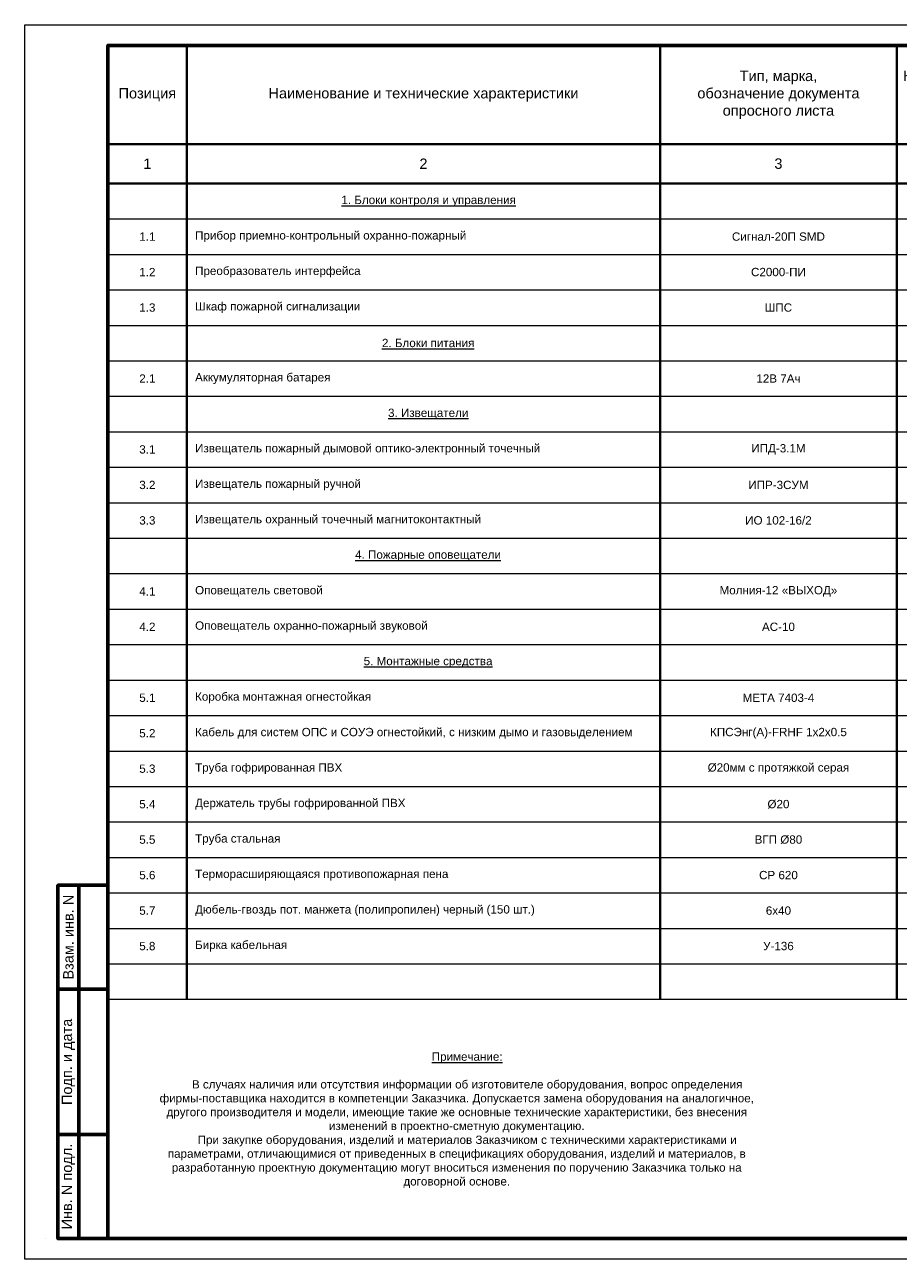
# Model space of a CAD drawing. Header units: millimetres. Extents: x 523431 to 527346, y -48565 to -47721.
# Tile 163 of 217: x 525652 to 525862, y -48018 to -47721. Entities that reach past the tile are written whole.
import ezdxf
from ezdxf.enums import TextEntityAlignment as Align

# ---------------------------------------------------------------- set-up
doc = ezdxf.new("R2010")
doc.units = ezdxf.units.MM
for name, color, linetype, lineweight in [('ВК-линия контур', 132, 'Continuous', 15), ('ВК-линия основная', 1, 'Continuous', 30), ('ВК-линия толстая', 30, 'Continuous', 60), ('ВК-Текст', 1, 'Continuous', 30), ('электрика', 1, 'Continuous', 40), ('ЭОМ_Текст', 7, 'Continuous', 30)]:
    doc.layers.add(name, color=color, linetype=linetype, lineweight=lineweight)
doc.styles.get("Standard").update_dxf_attribs({"font": 'arial.ttf'})

# ---------------------------------------------------------------- blocks, each defined once
blk = doc.blocks.new('*U31')
at = {"layer": 'ВК-линия контур', "color": 0}
for p, q in [((-420, 297), (0, 297)), ((-420, 0), (-420, 297)), ((0, 0), (-420, 0))]:
    blk.add_line(p, q, dxfattribs=at)
at = {"layer": 'ВК-линия контур', "color": 0, "lineweight": 0}
blk.add_lwpolyline([(-415, 5), (-415, 5)], close=True, dxfattribs=at).dxf.unprotected_set("ltscale", 0)
at = {"layer": 'ВК-линия основная', "color": 0}
for points in [[(-400, 287), (-400, 287)], [(-400, 90), (-400, 90)]]:
    blk.add_lwpolyline(points, dxfattribs=at)
at = {"layer": 'ВК-линия толстая', "color": 0}
for points in [[(-400, 5), (-400, 292), (-5, 292), (-5, 5)], [(-400, 278), (-400, 278), (-400, 278), (-400, 278)], [(-407, 65), (-412, 65), (-412, 90), (-407, 90)], [(-400, 65), (-407, 65), (-407, 90), (-400, 90)], [(-400, 90), (-400, 90), (-400, 90), (-400, 90)], [(-400, 90), (-400, 90), (-400, 90), (-400, 90)], [(-400, 90), (-400, 90), (-400, 90), (-400, 90)], [(-400, 90), (-400, 90), (-400, 90), (-400, 90)], [(-407, 30), (-412, 30), (-412, 65), (-407, 65)], [(-400, 30), (-407, 30), (-407, 65), (-400, 65)], [(-407, 5), (-412, 5), (-412, 30), (-407, 30)], [(-400, 5), (-407, 5), (-407, 30), (-400, 30)]]:
    blk.add_lwpolyline(points, close=True, dxfattribs=at)
for points in [[(-400, 287), (-400, 287)], [(-400, 287), (-400, 287)], [(-400, 287), (-400, 287)], [(-400, 287), (-400, 287)], [(-400, 90), (-400, 90)], [(-400, 90), (-400, 90)], [(-400, 90), (-400, 90)], [(-400, 90), (-400, 90)], [(-400, 90), (-400, 90)], [(-400, 90), (-400, 90)], [(-400, 90), (-400, 90)]]:
    blk.add_lwpolyline(points, dxfattribs=at)
at = {"layer": 'ВК-Текст', "color": 0, "rotation": 90}
for s, insert, char_height, width, attachment_point in [('\\pi2;Справ. N', (-400, 287), 0.0000208, 0.000208, 4), ('\\pi2;Перв. примен.', (-400, 287), 0.0000208, 0.000208, 4), ('\\pi2;Согласовано', (-400, 90), 0.00000385, 0.0000385, 4), ('\\pi2.5;Инв. N дубл.', (-400, 90), 0.00000417, 0.0000417, 4), ('\\pi2.5;Подп. дата', (-400, 90), 0.00000417, 0.0000583, 4), ('Взам. инв. N', (-409.5, 77.5), 2.5, 25, 5), ('Подп. и дата', (-409.5, 47.5), 2.5, 35, 5), ('Инв. N подл.', (-409.5, 17.5), 2.5, 25, 5)]:
    blk.add_mtext(s, dxfattribs=dict(at, insert=insert, char_height=char_height, width=width, attachment_point=attachment_point))
at = {"layer": 'ВК-Текст', "color": 0}
blk.add_attdef('ЛИСТ_АЛ', text='', height=2.5, dxfattribs=at).set_placement((-10, 288.5), align=Align.MIDDLE_CENTER)
at = {"layer": 'ВК-Текст', "color": 0, "ltscale": 0.5}
blk.add_attdef('ВЕРХНИЙ_ШИФР', text='', height=0.000005, rotation=180, dxfattribs=at).set_placement((-400, 278), align=Align.MIDDLE_CENTER)
at = {"layer": 'ВК-Текст', "color": 0, "flags": 12}
blk.add_attdef('ФОРМАТ_ЛИСТА', (-42, 1.56), '', height=2.5, dxfattribs=at)
blk = doc.blocks.new('A$C5C9321C1')
at = {"layer": 'электрика', "color": 7}
for p, q in [((1896, 22945), (1896, 20575)), ((13274, 22945), (13274, 20575)), ((18963, 22945), (18963, 20575)), ((22376, 22945), (22376, 20575)), ((26643, 22945), (26643, 20575)), ((28539, 22945), (28539, 20575)), ((30436, 22945), (30436, 20575)), ((32806, 22945), (32806, 20575)), ((0, 20575), (1896, 20575)), ((1896, 20575), (13274, 20575)), ((1896, 20575), (1896, 19627)), ((13274, 20575), (18963, 20575)), ((13274, 20575), (13274, 19627)), ((18963, 20575), (22376, 20575)), ((18963, 20575), (18963, 19627)), ((22376, 20575), (26643, 20575)), ((22376, 20575), (22376, 19627)), ((26643, 20575), (28539, 20575)), ((26643, 20575), (26643, 19627)), ((28539, 20575), (30436, 20575)), ((28539, 20575), (28539, 19627)), ((30436, 20575), (32806, 20575)), ((30436, 20575), (30436, 19627)), ((32806, 20575), (39500, 20575)), ((32806, 20575), (32806, 19627)), ((0, 19627), (1896, 19627)), ((1896, 19627), (13274, 19627)), ((1896, 19627), (1896, 18773)), ((13274, 19627), (18963, 19627)), ((13274, 19627), (13274, 18773)), ((18963, 19627), (22376, 19627)), ((18963, 19627), (18963, 18773)), ((22376, 19627), (26643, 19627)), ((22376, 19627), (22376, 18773)), ((26643, 19627), (28539, 19627)), ((26643, 19627), (26643, 18773)), ((28539, 19627), (30436, 19627)), ((28539, 19627), (28539, 18773)), ((30436, 19627), (32806, 19627)), ((30436, 19627), (30436, 18773)), ((32806, 19627), (39500, 19627)), ((32806, 19627), (32806, 18773)), ((1896, 18773), (1896, 17920)), ((13274, 18773), (13274, 17920)), ((18963, 18773), (18963, 17920)), ((22376, 18773), (22376, 17920)), ((26643, 18773), (26643, 17920)), ((28539, 18773), (28539, 17920)), ((30436, 18773), (30436, 17920)), ((32806, 18773), (32806, 17920)), ((1896, 17920), (1896, 17067)), ((13274, 17920), (13274, 17067)), ((18963, 17920), (18963, 17067)), ((22376, 17920), (22376, 17067)), ((26643, 17920), (26643, 17067)), ((28539, 17920), (28539, 17067)), ((30436, 17920), (30436, 17067)), ((32806, 17920), (32806, 17067)), ((1896, 17067), (1896, 16213)), ((13274, 17067), (13274, 16213)), ((18963, 17067), (18963, 16213)), ((22376, 17067), (22376, 16213)), ((26643, 17067), (26643, 16213)), ((28539, 17067), (28539, 16213)), ((30436, 17067), (30436, 16213)), ((32806, 17067), (32806, 16213)), ((1896, 16213), (1896, 15360)), ((13274, 16213), (13274, 15360)), ((18963, 16213), (18963, 15360)), ((22376, 16213), (22376, 15360)), ((26643, 16213), (26643, 15360)), ((28539, 16213), (28539, 15360)), ((30436, 16213), (30436, 15360)), ((32806, 16213), (32806, 15360)), ((1896, 15360), (1896, 14507)), ((13274, 15360), (13274, 14507)), ((18963, 15360), (18963, 14507)), ((22376, 15360), (22376, 14507)), ((26643, 15360), (26643, 14507)), ((28539, 15360), (28539, 14507)), ((30436, 15360), (30436, 14507)), ((32806, 15360), (32806, 14507)), ((1896, 14507), (1896, 13653)), ((13274, 14507), (13274, 13653)), ((18963, 14507), (18963, 13653)), ((22376, 14507), (22376, 13653)), ((26643, 14507), (26643, 13653)), ((28539, 14507), (28539, 13653)), ((30436, 14507), (30436, 13653)), ((32806, 14507), (32806, 13653)), ((1896, 13653), (1896, 12800)), ((13274, 13653), (13274, 12800)), ((18963, 13653), (18963, 12800)), ((22376, 13653), (22376, 12800)), ((26643, 13653), (26643, 12800)), ((28539, 13653), (28539, 12800)), ((30436, 13653), (30436, 12800)), ((32806, 13653), (32806, 12800)), ((1896, 12800), (1896, 11947)), ((13274, 12800), (13274, 11947)), ((18963, 12800), (18963, 11947)), ((22376, 12800), (22376, 11947)), ((26643, 12800), (26643, 11947)), ((28539, 12800), (28539, 11947)), ((30436, 12800), (30436, 11947)), ((32806, 12800), (32806, 11947)), ((1896, 11947), (1896, 11093)), ((13274, 11947), (13274, 11093)), ((18963, 11947), (18963, 11093)), ((22376, 11947), (22376, 11093)), ((26643, 11947), (26643, 11093)), ((28539, 11947), (28539, 11093)), ((30436, 11947), (30436, 11093)), ((32806, 11947), (32806, 11093)), ((1896, 11093), (1896, 10240)), ((13274, 11093), (13274, 10240)), ((18963, 11093), (18963, 10240)), ((22376, 11093), (22376, 10240)), ((26643, 11093), (26643, 10240)), ((28539, 11093), (28539, 10240)), ((30436, 11093), (30436, 10240)), ((32806, 11093), (32806, 10240)), ((1896, 10240), (1896, 9387)), ((13274, 10240), (13274, 9387)), ((18963, 10240), (18963, 9387)), ((22376, 10240), (22376, 9387)), ((26643, 10240), (26643, 9387)), ((28539, 10240), (28539, 9387)), ((30436, 10240), (30436, 9387)), ((32806, 10240), (32806, 9387)), ((1896, 9387), (1896, 8533)), ((13274, 9387), (13274, 8533)), ((18963, 9387), (18963, 8533)), ((22376, 9387), (22376, 8533)), ((26643, 9387), (26643, 8533)), ((28539, 9387), (28539, 8533)), ((30436, 9387), (30436, 8533)), ((32806, 9387), (32806, 8533)), ((1896, 8533), (1896, 7680)), ((13274, 8533), (13274, 7680)), ((18963, 8533), (18963, 7680)), ((22376, 8533), (22376, 7680)), ((26643, 8533), (26643, 7680)), ((28539, 8533), (28539, 7680)), ((30436, 8533), (30436, 7680)), ((32806, 8533), (32806, 7680)), ((1896, 7680), (1896, 6827)), ((13274, 7680), (13274, 6827)), ((18963, 7680), (18963, 6827)), ((22376, 7680), (22376, 6827)), ((26643, 7680), (26643, 6827)), ((28539, 7680), (28539, 6827)), ((30436, 7680), (30436, 6827)), ((32806, 7680), (32806, 6827)), ((1896, 6827), (1896, 5973)), ((13274, 6827), (13274, 5973)), ((18963, 6827), (18963, 5973)), ((22376, 6827), (22376, 5973)), ((26643, 6827), (26643, 5973)), ((28539, 6827), (28539, 5973)), ((30436, 6827), (30436, 5973)), ((32806, 6827), (32806, 5973)), ((1896, 5973), (1896, 5120)), ((13274, 5973), (13274, 5120)), ((18963, 5973), (18963, 5120)), ((22376, 5973), (22376, 5120)), ((26643, 5973), (26643, 5120)), ((28539, 5973), (28539, 5120)), ((30436, 5973), (30436, 5120)), ((32806, 5973), (32806, 5120)), ((1896, 5120), (1896, 4267)), ((13274, 5120), (13274, 4267)), ((18963, 5120), (18963, 4267)), ((22376, 5120), (22376, 4267)), ((26643, 5120), (26643, 4267)), ((28539, 5120), (28539, 4267)), ((30436, 5120), (30436, 4267)), ((32806, 5120), (32806, 4267)), ((1896, 4267), (1896, 3413)), ((13274, 4267), (13274, 3413)), ((18963, 4267), (18963, 3413)), ((22376, 4267), (22376, 3413)), ((26643, 4267), (26643, 3413)), ((28539, 4267), (28539, 3413)), ((30436, 4267), (30436, 3413)), ((32806, 4267), (32806, 3413)), ((1896, 3413), (1896, 2560)), ((13274, 3413), (13274, 2560)), ((18963, 3413), (18963, 2560)), ((22376, 3413), (22376, 2560)), ((26643, 3413), (26643, 2560)), ((28539, 3413), (28539, 2560)), ((30436, 3413), (30436, 2560)), ((32806, 3413), (32806, 2560)), ((1896, 2560), (1896, 0)), ((13274, 2560), (13274, 0)), ((18963, 2560), (18963, 0)), ((22376, 2560), (22376, 0)), ((26643, 2560), (26643, 0)), ((28539, 2560), (28539, 0)), ((30436, 2560), (30436, 0)), ((32806, 2560), (32806, 0))]:
    blk.add_line(p, q, dxfattribs=at)
at = {"layer": 'ЭОМ_Текст', "lineweight": 0}
for p, q in [((0, 18773), (1896, 18773)), ((1896, 18773), (13274, 18773)), ((13274, 18773), (18963, 18773)), ((18963, 18773), (22376, 18773)), ((22376, 18773), (26643, 18773)), ((26643, 18773), (28539, 18773)), ((28539, 18773), (30436, 18773)), ((30436, 18773), (32806, 18773)), ((32806, 18773), (39500, 18773)), ((0, 17920), (1896, 17920)), ((1896, 17920), (13274, 17920)), ((13274, 17920), (18963, 17920)), ((18963, 17920), (22376, 17920)), ((22376, 17920), (26643, 17920)), ((26643, 17920), (28539, 17920)), ((28539, 17920), (30436, 17920)), ((30436, 17920), (32806, 17920)), ((32806, 17920), (39500, 17920)), ((0, 17067), (1896, 17067)), ((1896, 17067), (13274, 17067)), ((13274, 17067), (18963, 17067)), ((18963, 17067), (22376, 17067)), ((22376, 17067), (26643, 17067)), ((26643, 17067), (28539, 17067)), ((28539, 17067), (30436, 17067)), ((30436, 17067), (32806, 17067)), ((32806, 17067), (39500, 17067)), ((0, 16213), (1896, 16213)), ((1896, 16213), (13274, 16213)), ((13274, 16213), (18963, 16213)), ((18963, 16213), (22376, 16213)), ((22376, 16213), (26643, 16213)), ((26643, 16213), (28539, 16213)), ((28539, 16213), (30436, 16213)), ((30436, 16213), (32806, 16213)), ((32806, 16213), (39500, 16213)), ((0, 15360), (1896, 15360)), ((1896, 15360), (13274, 15360)), ((13274, 15360), (18963, 15360)), ((18963, 15360), (22376, 15360)), ((22376, 15360), (26643, 15360)), ((26643, 15360), (28539, 15360)), ((28539, 15360), (30436, 15360)), ((30436, 15360), (32806, 15360)), ((32806, 15360), (39500, 15360)), ((0, 14507), (1896, 14507)), ((1896, 14507), (13274, 14507)), ((13274, 14507), (18963, 14507)), ((18963, 14507), (22376, 14507)), ((22376, 14507), (26643, 14507)), ((26643, 14507), (28539, 14507)), ((28539, 14507), (30436, 14507)), ((30436, 14507), (32806, 14507)), ((32806, 14507), (39500, 14507)), ((0, 13653), (1896, 13653)), ((1896, 13653), (13274, 13653)), ((13274, 13653), (18963, 13653)), ((18963, 13653), (22376, 13653)), ((22376, 13653), (26643, 13653)), ((26643, 13653), (28539, 13653)), ((28539, 13653), (30436, 13653)), ((30436, 13653), (32806, 13653)), ((32806, 13653), (39500, 13653)), ((0, 12800), (1896, 12800)), ((1896, 12800), (13274, 12800)), ((13274, 12800), (18963, 12800)), ((18963, 12800), (22376, 12800)), ((22376, 12800), (26643, 12800)), ((26643, 12800), (28539, 12800)), ((28539, 12800), (30436, 12800)), ((30436, 12800), (32806, 12800)), ((32806, 12800), (39500, 12800)), ((0, 11947), (1896, 11947)), ((1896, 11947), (13274, 11947)), ((13274, 11947), (18963, 11947)), ((18963, 11947), (22376, 11947)), ((22376, 11947), (26643, 11947)), ((26643, 11947), (28539, 11947)), ((28539, 11947), (30436, 11947)), ((30436, 11947), (32806, 11947)), ((32806, 11947), (39500, 11947)), ((0, 11093), (1896, 11093)), ((1896, 11093), (13274, 11093)), ((13274, 11093), (18963, 11093)), ((18963, 11093), (22376, 11093)), ((22376, 11093), (26643, 11093)), ((26643, 11093), (28539, 11093)), ((28539, 11093), (30436, 11093)), ((30436, 11093), (32806, 11093)), ((32806, 11093), (39500, 11093)), ((0, 10240), (1896, 10240)), ((1896, 10240), (13274, 10240)), ((13274, 10240), (18963, 10240)), ((18963, 10240), (22376, 10240)), ((22376, 10240), (26643, 10240)), ((26643, 10240), (28539, 10240)), ((28539, 10240), (30436, 10240)), ((30436, 10240), (32806, 10240)), ((32806, 10240), (39500, 10240)), ((0, 9387), (1896, 9387)), ((1896, 9387), (13274, 9387)), ((13274, 9387), (18963, 9387)), ((18963, 9387), (22376, 9387)), ((22376, 9387), (26643, 9387)), ((26643, 9387), (28539, 9387)), ((28539, 9387), (30436, 9387)), ((30436, 9387), (32806, 9387)), ((32806, 9387), (39500, 9387)), ((0, 8533), (1896, 8533)), ((1896, 8533), (13274, 8533)), ((13274, 8533), (18963, 8533)), ((18963, 8533), (22376, 8533)), ((22376, 8533), (26643, 8533)), ((26643, 8533), (28539, 8533)), ((28539, 8533), (30436, 8533)), ((30436, 8533), (32806, 8533)), ((32806, 8533), (39500, 8533)), ((0, 7680), (1896, 7680)), ((1896, 7680), (13274, 7680)), ((13274, 7680), (18963, 7680)), ((18963, 7680), (22376, 7680)), ((22376, 7680), (26643, 7680)), ((26643, 7680), (28539, 7680)), ((28539, 7680), (30436, 7680)), ((30436, 7680), (32806, 7680)), ((32806, 7680), (39500, 7680)), ((0, 6827), (1896, 6827)), ((1896, 6827), (13274, 6827)), ((13274, 6827), (18963, 6827)), ((18963, 6827), (22376, 6827)), ((22376, 6827), (26643, 6827)), ((26643, 6827), (28539, 6827)), ((28539, 6827), (30436, 6827)), ((30436, 6827), (32806, 6827)), ((32806, 6827), (39500, 6827)), ((0, 5973), (1896, 5973)), ((1896, 5973), (13274, 5973)), ((13274, 5973), (18963, 5973)), ((18963, 5973), (22376, 5973)), ((22376, 5973), (26643, 5973)), ((26643, 5973), (28539, 5973)), ((28539, 5973), (30436, 5973)), ((30436, 5973), (32806, 5973)), ((32806, 5973), (39500, 5973)), ((0, 5120), (1896, 5120)), ((1896, 5120), (13274, 5120)), ((13274, 5120), (18963, 5120)), ((18963, 5120), (22376, 5120)), ((22376, 5120), (26643, 5120)), ((26643, 5120), (28539, 5120)), ((28539, 5120), (30436, 5120)), ((30436, 5120), (32806, 5120)), ((32806, 5120), (39500, 5120)), ((0, 4267), (1896, 4267)), ((1896, 4267), (13274, 4267)), ((13274, 4267), (18963, 4267)), ((18963, 4267), (22376, 4267)), ((22376, 4267), (26643, 4267)), ((26643, 4267), (28539, 4267)), ((28539, 4267), (30436, 4267)), ((30436, 4267), (32806, 4267)), ((32806, 4267), (39500, 4267)), ((0, 3413), (1896, 3413)), ((1896, 3413), (13274, 3413)), ((13274, 3413), (18963, 3413)), ((18963, 3413), (22376, 3413)), ((22376, 3413), (26643, 3413)), ((26643, 3413), (28539, 3413)), ((28539, 3413), (30436, 3413)), ((30436, 3413), (32806, 3413)), ((32806, 3413), (39500, 3413)), ((0, 2560), (1896, 2560)), ((1896, 2560), (13274, 2560)), ((13274, 2560), (18963, 2560)), ((18963, 2560), (22376, 2560)), ((22376, 2560), (26643, 2560)), ((26643, 2560), (28539, 2560)), ((28539, 2560), (30436, 2560)), ((30436, 2560), (32806, 2560)), ((32806, 2560), (39500, 2560)), ((0, 1707), (1896, 1707)), ((1896, 1707), (13274, 1707)), ((13274, 1707), (18963, 1707)), ((18963, 1707), (22376, 1707)), ((22376, 1707), (26643, 1707)), ((26643, 1707), (28539, 1707)), ((28539, 1707), (30436, 1707)), ((30436, 1707), (32806, 1707)), ((32806, 1707), (39500, 1707)), ((0, 853), (1896, 853)), ((1896, 853), (13274, 853)), ((13274, 853), (18963, 853)), ((18963, 853), (22376, 853)), ((22376, 853), (26643, 853)), ((26643, 853), (28539, 853)), ((28539, 853), (30436, 853)), ((30436, 853), (32806, 853)), ((32806, 853), (39500, 853)), ((0, 0), (1896, 0)), ((1896, 0), (13274, 0)), ((13274, 0), (18963, 0)), ((18963, 0), (22376, 0)), ((22376, 0), (26643, 0)), ((26643, 0), (28539, 0)), ((28539, 0), (30436, 0)), ((30436, 0), (32806, 0)), ((32806, 0), (39500, 0))]:
    blk.add_line(p, q, dxfattribs=at)
at = {"layer": 'ЭОМ_Текст', "lineweight": 25, "char_height": 250, "attachment_point": 5}
for s, insert, width in [('Тип, марка,\\Pобозначение документа \\Pопросного листа', (16119, 21760), 5688.91), ('Код оборудования, изделия, \\Pматериала', (20670, 21760), 3413.34), ('Единица измерения', (27591, 21760), 1896.3), ('Масса единицы', (31621, 21760), 2370.38), ('Позиция', (948, 21760), 1896.3), ('Наименование и технические характеристики', (7585, 21760), 11377.82), ('Завод изготовитель', (24510, 21760), 4266.68), ('Количество', (29488, 21760), 1896.3), ('Примечания', (36153, 21760), 6693.96), ('1', (948, 20101), 1896.3), ('2', (7585, 20101), 11377.82), ('3', (16119, 20101), 5688.91), ('4', (20670, 20101), 3413.34), ('5', (24510, 20101), 4266.68), ('6', (27591, 20101), 1896.3), ('7', (29488, 20101), 1896.3), ('8', (31621, 20101), 2370.38), ('9', (36153, 20101), 6693.96)]:
    blk.add_mtext(s, dxfattribs=dict(at, insert=insert, width=width))

msp = doc.modelspace()

# ---------------------------------------------------------------- block references
ref = msp.add_blockref('*U31', (526072.29, -48017.75))
ref.add_attrib('ВЕРХНИЙ_ШИФР', '1984-11.Р 01.06.01 РЗ.Э1-01', dxfattribs={"layer": 'ВК-Текст', "color": 0, "ltscale": 0.5, "height": 0.000005, "rotation": 180}).set_placement((525672.29, -47739.75), align=Align.MIDDLE_CENTER)
at = {"xscale": 0.01, "yscale": 0.01, "zscale": 0.01}
msp.add_blockref('A$C5C9321C1', (525672.29, -47955.2), dxfattribs=at)

# ---------------------------------------------------------------- texts
at = {"lineweight": 0}
for s, insert, char_height, width, attachment_point in [('\\pi37.16057;{\\L\\C0;1. Блоки контроля и управления}', (525691.25, -47763.2), 2, 113.7782, 4), ('{\\C0;1.1}', (525681.77, -47771.73), 2, 18.963, 5), ('\\pi2;{\\C0;Прибор приемно-контрольный охранно-пожарный}', (525691.25, -47771.73), 2, 113.7782, 4), ('{\\C0;Сигнал-20П SMD}', (525833.48, -47771.73), 2, 56.8891, 5), ('{\\C0;1.2}', (525681.77, -47780.26), 2, 18.963, 5), ('\\pi2;{\\C0;Преобразователь интерфейса }', (525691.25, -47780.26), 2, 113.7782, 4), ('{\\C0;С2000-ПИ}', (525833.48, -47780.26), 2, 56.8891, 5), ('{\\C0;1.3}', (525681.77, -47788.8), 2, 18.963, 5), ('\\pi2;{\\C0;Шкаф пожарной сигнализации}', (525691.25, -47788.8), 2, 113.7782, 4), ('{\\C0;ШПС}', (525833.48, -47788.8), 2, 56.8891, 5), ('\\pi46.92046;{\\L\\C0;2. Блоки питания}', (525691.25, -47797.33), 2, 113.7782, 4), ('{\\C0;2.1}', (525681.77, -47805.87), 2, 18.963, 5), ('\\pi2;{\\C0;Аккумуляторная батарея}', (525691.25, -47805.87), 2, 113.7782, 4), ('{\\C0;12В 7Ач}', (525833.48, -47805.87), 2, 56.8891, 5), ('\\pi48.38499;{\\L\\C0;3. Извещатели}', (525691.25, -47814.4), 2, 113.7782, 4), ('{\\C0;3.1}', (525681.77, -47822.93), 2, 18.963, 5), ('\\pi2;{\\C0;Извещатель пожарный дымовой оптико-электронный точечный}', (525691.25, -47822.93), 2, 113.7782, 4), ('{\\C0;ИПД-3.1М}', (525833.48, -47822.93), 2, 56.8891, 5), ('{\\C0;3.2}', (525681.77, -47831.47), 2, 18.963, 5), ('\\pi2;{\\C0;Извещатель пожарный ручной}', (525691.25, -47831.47), 2, 113.7782, 4), ('{\\C0;ИПР-3СУМ }', (525833.48, -47831.47), 2, 56.8891, 5), ('{\\C0;3.3}', (525681.77, -47840), 2, 18.963, 5), ('\\pi2;{\\C0;Извещатель охранный точечный магнитоконтактный}', (525691.25, -47840), 2, 113.7782, 4), ('{\\C0;ИО 102-16/2}', (525833.48, -47840), 2, 56.8891, 5), ('\\pi40.46821;{\\L\\C0;4. Пожарные оповещатели}', (525691.25, -47848.53), 2, 113.7782, 4), ('{\\C0;4.1}', (525681.77, -47857.07), 2, 18.963, 5), ('\\pi2;{\\C0;Оповещатель световой }', (525691.25, -47857.07), 2, 113.7782, 4), ('{\\C0;Молния-12 «ВЫХОД»}', (525833.48, -47857.07), 2, 56.8891, 5), ('\\pi2;{\\C0;Оповещатель охранно-пожарный звуковой}', (525691.25, -47865.6), 2, 113.7782, 4), ('{\\C0;4.2}', (525681.77, -47865.6), 2, 18.963, 5), ('{\\C0;АС-10}', (525833.48, -47865.6), 2, 56.8891, 5), ('\\pi42.52414;{\\L\\C0;5. Монтажные средства}', (525691.25, -47874.13), 2, 113.7782, 4), ('{\\C0;5.1}', (525681.77, -47882.67), 2, 18.963, 5), ('\\pi2;{\\C0;Коробка монтажная огнестойкая}', (525691.25, -47882.67), 2, 113.7782, 4), ('{\\C0;МЕТА 7403-4}', (525833.48, -47882.67), 2, 56.8891, 5), ('{\\C0;5.2}', (525681.77, -47891.2), 2, 18.963, 5), ('\\pi2;{\\C0;Кабель для систем ОПС и СОУЭ огнестойкий, с низким дымо и газовыделением}', (525691.25, -47891.2), 2, 113.7782, 4), ('КПСЭнг(А)-FRHF 1х2х0.5', (525833.48, -47891.2), 2, 56.8891, 5), ('{\\C0;5.3}', (525681.77, -47899.73), 2, 18.963, 5), ('\\pi2;{\\C0;Труба гофрированная ПВХ}', (525691.25, -47899.73), 2, 113.7782, 4), ('Ø20мм с протяжкой серая', (525833.48, -47899.73), 2, 56.8891, 5), ('{\\C0;5.4}', (525681.77, -47908.27), 2, 18.963, 5), ('\\pi2;{\\C0;Держатель трубы гофрированной ПВХ}', (525691.25, -47908.27), 2, 113.7782, 4), ('Ø20', (525833.48, -47908.27), 2, 56.8891, 5), ('{\\C0;5.5}', (525681.77, -47916.8), 2, 18.963, 5), ('\\pi2;{\\C0;Труба стальная}', (525691.25, -47916.8), 2, 113.7782, 4), ('ВГП Ø80', (525833.48, -47916.8), 2, 56.8891, 5), ('{\\C0;5.6}', (525681.77, -47925.33), 2, 18.963, 5), ('\\pi2;{\\C0;Терморасширяющаяся противопожарная пена}', (525691.25, -47925.33), 2, 113.7782, 4), ('CP 620', (525833.48, -47925.33), 2, 56.8891, 5), ('\\pi2;{\\C0;Дюбель-гвоздь пот. манжета (полипропилен) черный (150 шт.)}', (525691.25, -47933.87), 2, 113.7782, 4), ('6х40', (525833.48, -47933.87), 2, 56.8891, 5), ('{\\C0;5.7}', (525681.77, -47933.87), 2, 18.963, 5), ('{\\C0;5.8}', (525681.77, -47942.4), 2, 18.963, 5), ('\\pi2;{\\C0;Бирка кабельная}', (525691.25, -47942.4), 2, 113.7782, 4), ('У-136', (525833.48, -47942.4), 2, 56.8891, 5), ('\\pi5,l2.5;{\\H0.8x;\\L\\C7;Примечание: \\P\\P\\lВ случаях наличия или отсутствия информации об изготовителе оборудования, вопрос определения \\H1.5239x; \\H0.65622x;\\P\\pi0;фирмы-поставщика находится в компетенции Заказчика. Допускается замена оборудования на аналогичное, \\H1.6201x; \\H0.61723x;\\Pдругого производителя и модели, имеющие такие же основные технические характеристики, без внесения \\H1.5881x; \\H0.6297x;\\Pизменений в проектно-сметную документацию. \\H1.5749x; \\H0.63497x;\\P\\pi5;При закупке оборудования, изделий и материалов Заказчиком с техническими характеристиками и \\H1.5822x; \\H0.63201x;\\P\\pi0;параметрами, отличающимися от приведенных в спецификациях оборудования, изделий и материалов, в \\H1.6007x; \\H0.62473x;\\Pразработанную проектную документацию могут вноситься изменения по поручению Заказчика только на \\H1.5945x; \\H0.62714x;\\Pдоговорной основе.\\H1.5727x; }', (525754.9, -47984.29), 2.5, 154.1461, 5)]:
    msp.add_mtext(s, dxfattribs=dict(at, insert=insert, char_height=char_height, width=width, attachment_point=attachment_point))

doc.saveas('drawing.dxf')
